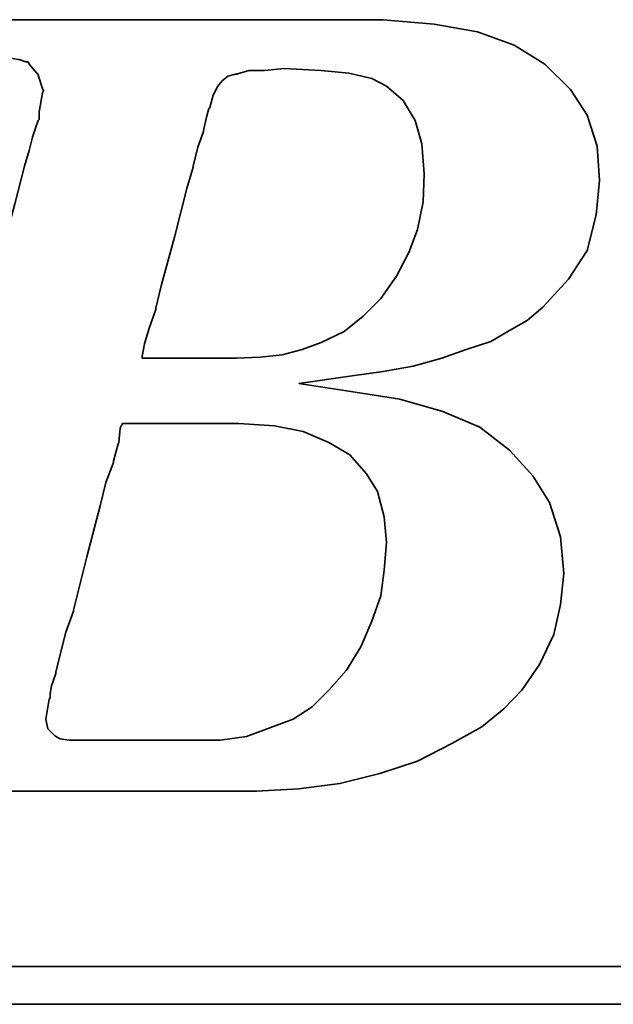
# Model space of a CAD drawing. Extents: x 14 to 593, y 42 to 129.
# Tile 31 of 48: x 162.87 to 164.3, y 87.55 to 89.9. Entities that reach past the tile are written whole.
import ezdxf

# ---------------------------------------------------------------- set-up
doc = ezdxf.new("R2010")
doc.units = 0
doc.header["$LTSCALE"] = 3
doc.header["$MEASUREMENT"] = 0
doc.layers.add('DIM', color=4, linetype='CONTINUOUS')
doc.layers.add('layer 1', color=7, linetype='CONTINUOUS')

# ---------------------------------------------------------------- blocks, each defined once
blk = doc.blocks.new('TBI MOTION logo(完整正式版)')
at = {"layer": 'layer 1', "color": 22, "lineweight": 35}
for points, knots in [([(-64.65375, -6.86375), (-64.65375, -6.86375), (-64.84375, -7.29625), (-64.84375, -7.29625), (-64.84375, -7.29625), (-64.84375, -7.29625), (-64.86875, -7.34375), (-64.86875, -7.34375), (-64.86875, -7.34375), (-64.86875, -7.34375), (-64.86875, -7.36875), (-64.86875, -7.36875), (-64.86875, -7.36875), (-64.86875, -7.36875), (-65.15375, -7.65375), (-65.15375, -7.65375), (-65.15375, -7.65375), (-65.15375, -7.65375), (-65.17875, -7.65375), (-65.17875, -7.65375), (-65.17875, -7.65375), (-65.17875, -7.65375), (-65.20375, -7.67875), (-65.20375, -7.67875), (-65.20375, -7.67875), (-65.20375, -7.67875), (-65.58875, -7.87125), (-65.58875, -7.87125), (-65.58875, -7.87125), (-65.58875, -7.87125), (-65.63375, -7.87125), (-65.63375, -7.87125), (-65.63375, -7.87125), (-65.63375, -7.87125), (-65.65875, -7.89375), (-65.65875, -7.89375), (-65.65875, -7.89375), (-65.65875, -7.89375), (-66.09375, -7.94375), (-66.09375, -7.94375), (-66.09375, -7.94375), (-66.09375, -7.94375), (-66.11375, -7.94375), (-66.11375, -7.94375), (-66.11375, -7.94375), (-66.11375, -7.94375), (-66.16375, -7.94375), (-66.16375, -7.94375), (-66.16375, -7.94375), (-66.16375, -7.94375), (-66.30875, -7.94375), (-66.30875, -7.94375), (-66.30875, -7.94375), (-66.30875, -7.94375), (-66.69375, -7.94375), (-66.69375, -7.94375), (-66.69375, -7.94375), (-66.69375, -7.94375), (-67.07375, -7.94375), (-67.07375, -7.94375), (-67.07375, -7.94375), (-67.07375, -7.94375), (-67.12375, -7.94375), (-67.12375, -7.94375), (-67.12375, -7.94375), (-67.12375, -7.94375), (-67.12375, -7.96625), (-67.12375, -7.96625), (-67.12375, -7.96625), (-67.12375, -7.96625), (-67.14875, -7.99125), (-67.14875, -7.99125), (-67.14875, -7.99125), (-67.14875, -7.99125), (-67.24375, -8.34875), (-67.24375, -8.34875), (-67.24375, -8.34875), (-67.24375, -8.34875), (-67.31375, -8.68625), (-67.31375, -8.68625), (-67.31375, -8.68625), (-67.31375, -8.68625), (-67.26875, -8.68625), (-67.26875, -8.68625), (-67.26875, -8.68625), (-67.26875, -8.68625), (-67.07375, -8.68625), (-67.07375, -8.68625), (-67.07375, -8.68625), (-67.07375, -8.68625), (-66.54875, -8.68625), (-66.54875, -8.68625), (-66.54875, -8.68625), (-66.54875, -8.68625), (-65.82625, -8.68625), (-65.82625, -8.68625), (-65.82625, -8.68625), (-65.82625, -8.68625), (-65.01375, -8.68625), (-65.01375, -8.68625), (-65.01375, -8.68625), (-65.01375, -8.68625), (-64.05375, -8.68625), (-64.05375, -8.68625), (-64.05375, -8.68625), (-64.05375, -8.68625), (-62.08375, -8.68625), (-62.08375, -8.68625), (-62.08375, -8.68625), (-62.08375, -8.68625), (-60.06875, -8.68625), (-60.06875, -8.68625), (-60.06875, -8.68625), (-60.06875, -8.68625), (-59.10875, -8.68625), (-59.10875, -8.68625), (-59.10875, -8.68625), (-59.10875, -8.68625), (-58.29375, -8.68625), (-58.29375, -8.68625), (-58.29375, -8.68625), (-58.29375, -8.68625), (-57.57375, -8.68625), (-57.57375, -8.68625), (-57.57375, -8.68625), (-57.57375, -8.68625), (-57.04875, -8.68625), (-57.04875, -8.68625), (-57.04875, -8.68625), (-57.04875, -8.68625), (-56.85375, -8.68625), (-56.85375, -8.68625), (-56.85375, -8.68625), (-56.85375, -8.68625), (-56.70875, -8.68625), (-56.70875, -8.68625), (-56.70875, -8.68625), (-56.70875, -8.68625), (-56.61375, -8.68625), (-56.61375, -8.68625), (-56.61375, -8.68625), (-56.61375, -8.68625), (-56.56875, -8.68625), (-56.56875, -8.68625), (-56.56875, -8.68625), (-56.56875, -8.68625), (-55.65375, -8.63875), (-55.65375, -8.63875), (-55.65375, -8.63875), (-55.65375, -8.63875), (-54.76875, -8.51875), (-54.76875, -8.51875), (-54.76875, -8.51875), (-54.76875, -8.51875), (-53.90375, -8.30375), (-53.90375, -8.30375), (-53.90375, -8.30375), (-53.90375, -8.30375), (-53.08875, -8.03875), (-53.08875, -8.03875), (-53.08875, -8.03875), (-53.08875, -8.03875), (-52.34375, -7.65375), (-52.34375, -7.65375), (-52.34375, -7.65375), (-52.34375, -7.65375), (-51.69875, -7.29625), (-51.69875, -7.29625), (-51.69875, -7.29625), (-51.69875, -7.29625), (-51.21875, -6.91125), (-51.21875, -6.91125), (-51.21875, -6.91125), (-51.21875, -6.91125), (-50.83375, -6.50375), (-50.83375, -6.50375), (-50.83375, -6.50375), (-50.83375, -6.50375), (-50.44875, -5.94875), (-50.44875, -5.94875), (-50.44875, -5.94875), (-50.44875, -5.94875), (-50.13875, -5.30375), (-50.13875, -5.30375), (-50.13875, -5.30375), (-50.13875, -5.30375), (-49.99375, -4.65375), (-49.99375, -4.65375), (-49.99375, -4.65375), (-49.99375, -4.65375), (-49.92375, -3.98375), (-49.92375, -3.98375), (-49.92375, -3.98375), (-49.92375, -3.98375), (-49.99375, -3.19374), (-49.99375, -3.19374), (-49.99375, -3.19374), (-49.99375, -3.19374), (-50.23374, -2.44874), (-50.23374, -2.44874), (-50.23374, -2.44874), (-50.23374, -2.44874), (-50.59375, -1.87374), (-50.59375, -1.87374), (-50.59375, -1.87374), (-50.59375, -1.87374), (-51.09875, -1.31874), (-51.09875, -1.31874), (-51.09875, -1.31874), (-51.09875, -1.31874), (-51.74375, -0.81875), (-51.74375, -0.81875), (-51.74375, -0.81875), (-51.74375, -0.81875), (-52.53875, -0.48125), (-52.53875, -0.48125), (-52.53875, -0.48125), (-52.53875, -0.48125), (-53.47375, -0.21875), (-53.47375, -0.21875), (-53.47375, -0.21875), (-53.47375, -0.21875), (-54.52875, -0.04874), (-54.52875, -0.04874), (-54.52875, -0.04874), (-54.52875, -0.04874), (-55.65375, 0.12125), (-55.65375, 0.12125), (-55.65375, 0.12125), (-55.65375, 0.12125), (-54.50375, 0.28624), (-54.50375, 0.28624), (-54.50375, 0.28624), (-54.50375, 0.28624), (-53.83375, 0.38124), (-53.83375, 0.38124), (-53.83375, 0.38124), (-53.83375, 0.38124), (-53.18375, 0.50125), (-53.18375, 0.50125), (-53.18375, 0.50125), (-53.18375, 0.50125), (-52.55875, 0.66874), (-52.55875, 0.66874), (-52.55875, 0.66874), (-52.55875, 0.66874), (-52.03375, 0.86124), (-52.03375, 0.86124), (-52.03375, 0.86124), (-52.03375, 0.86124), (-51.50374, 1.03124), (-51.50374, 1.03124), (-51.50374, 1.03124), (-51.50374, 1.03124), (-51.09875, 1.27125), (-51.09875, 1.27125), (-51.09875, 1.27125), (-51.09875, 1.27125), (-50.71375, 1.48624), (-50.71375, 1.48624), (-50.71375, 1.48624), (-50.71375, 1.48624), (-50.37625, 1.77625), (-50.37625, 1.77625), (-50.37625, 1.77625), (-50.37625, 1.77625), (-49.82375, 2.37625), (-49.82375, 2.37625), (-49.82375, 2.37625), (-49.82375, 2.37625), (-49.41875, 2.99625), (-49.41875, 2.99625), (-49.41875, 2.99625), (-49.41875, 2.99625), (-49.22375, 3.76625), (-49.22375, 3.76625), (-49.22375, 3.76625), (-49.22375, 3.76625), (-49.15375, 4.50874), (-49.15375, 4.50874), (-49.15375, 4.50874), (-49.15375, 4.50874), (-49.20375, 5.25125), (-49.20375, 5.25125), (-49.20375, 5.25125), (-49.20375, 5.25125), (-49.41875, 5.92625), (-49.41875, 5.92625), (-49.41875, 5.92625), (-49.41875, 5.92625), (-49.77875, 6.47625), (-49.77875, 6.47625), (-49.77875, 6.47625), (-49.77875, 6.47625), (-50.33125, 7.02624), (-50.33125, 7.02624), (-50.33125, 7.02624), (-50.33125, 7.02624), (-51.00125, 7.43625), (-51.00125, 7.43625), (-51.00125, 7.43625), (-51.00125, 7.43625), (-51.79375, 7.72625), (-51.79375, 7.72625), (-51.79375, 7.72625), (-51.79375, 7.72625), (-52.72875, 7.89124), (-52.72875, 7.89124), (-52.72875, 7.89124), (-52.72875, 7.89124), (-53.83375, 7.98625), (-53.83375, 7.98625), (-53.83375, 7.98625), (-53.83375, 7.98625), (-53.92875, 7.98625), (-53.92875, 7.98625), (-53.92875, 7.98625), (-53.92875, 7.98625), (-54.26375, 7.98625), (-54.26375, 7.98625), (-54.26375, 7.98625), (-54.26375, 7.98625), (-54.74375, 7.98625), (-54.74375, 7.98625), (-54.74375, 7.98625), (-54.74375, 7.98625), (-55.36875, 7.98625), (-55.36875, 7.98625), (-55.36875, 7.98625), (-55.36875, 7.98625), (-56.13375, 7.98625), (-56.13375, 7.98625), (-56.13375, 7.98625), (-56.13375, 7.98625), (-56.94875, 7.98625), (-56.94875, 7.98625), (-56.94875, 7.98625), (-56.94875, 7.98625), (-58.77625, 7.98625), (-58.77625, 7.98625), (-58.77625, 7.98625), (-58.77625, 7.98625), (-60.59875, 7.98625), (-60.59875, 7.98625), (-60.59875, 7.98625), (-60.59875, 7.98625), (-61.41375, 7.98625), (-61.41375, 7.98625), (-61.41375, 7.98625), (-61.41375, 7.98625), (-62.17875, 7.98625), (-62.17875, 7.98625), (-62.17875, 7.98625), (-62.17875, 7.98625), (-62.80375, 7.98625), (-62.80375, 7.98625), (-62.80375, 7.98625), (-62.80375, 7.98625), (-63.30625, 7.98625), (-63.30625, 7.98625), (-63.30625, 7.98625), (-63.30625, 7.98625), (-63.57375, 7.98625), (-63.57375, 7.98625), (-63.57375, 7.98625), (-63.57375, 7.98625), (-63.57375, 7.96375), (-63.57375, 7.96375), (-63.57375, 7.96375), (-63.57375, 7.96375), (-63.59875, 7.94125), (-63.59875, 7.94125), (-63.59875, 7.94125), (-63.59875, 7.94125), (-63.69375, 7.55625), (-63.69375, 7.55625), (-63.69375, 7.55625), (-63.69375, 7.55625), (-63.76375, 7.24624), (-63.76375, 7.24624), (-63.76375, 7.24624), (-63.76375, 7.24624), (-63.23875, 7.24624), (-63.23875, 7.24624), (-63.23875, 7.24624), (-63.23875, 7.24624), (-62.75875, 7.24624), (-62.75875, 7.24624), (-62.75875, 7.24624), (-62.75875, 7.24624), (-62.61125, 7.24624), (-62.61125, 7.24624), (-62.61125, 7.24624), (-62.61125, 7.24624), (-62.56625, 7.24624), (-62.56625, 7.24624), (-62.56625, 7.24624), (-62.56625, 7.24624), (-62.22875, 7.24624), (-62.22875, 7.24624), (-62.22875, 7.24624), (-62.22875, 7.24624), (-62.20375, 7.24624), (-62.20375, 7.24624), (-62.20375, 7.24624), (-62.20375, 7.24624), (-62.17875, 7.21875), (-62.17875, 7.21875), (-62.17875, 7.21875), (-62.17875, 7.21875), (-61.96375, 7.17125), (-61.96375, 7.17125), (-61.96375, 7.17125), (-61.96375, 7.17125), (-61.72375, 7.12624), (-61.72375, 7.12624), (-61.72375, 7.12624), (-61.72375, 7.12624), (-61.70375, 7.12624), (-61.70375, 7.12624), (-61.70375, 7.12624), (-61.70375, 7.12624), (-61.55875, 7.07624), (-61.55875, 7.07624), (-61.55875, 7.07624), (-61.55875, 7.07624), (-61.50875, 7.07624), (-61.50875, 7.07624), (-61.50875, 7.07624), (-61.50875, 7.07624), (-61.48375, 7.02624), (-61.48375, 7.02624), (-61.48375, 7.02624), (-61.48375, 7.02624), (-61.31875, 6.83375), (-61.31875, 6.83375), (-61.31875, 6.83375), (-61.31875, 6.83375), (-61.29375, 6.81125), (-61.29375, 6.81125), (-61.29375, 6.81125), (-61.29375, 6.81125), (-61.29375, 6.78625), (-61.29375, 6.78625), (-61.29375, 6.78625), (-61.29375, 6.78625), (-61.19875, 6.50124), (-61.19875, 6.50124), (-61.19875, 6.50124), (-61.19875, 6.50124), (-61.17375, 6.45124), (-61.17375, 6.45124), (-61.17375, 6.45124), (-61.17375, 6.45124), (-61.19875, 6.40625), (-61.19875, 6.40625), (-61.19875, 6.40625), (-61.19875, 6.40625), (-61.26875, 5.99624), (-61.26875, 5.99624), (-61.26875, 5.99624), (-61.26875, 5.99624), (-61.26875, 5.85125), (-61.26875, 5.85125), (-61.26875, 5.85125), (-61.26875, 5.85125), (-61.26875, 5.82625), (-61.26875, 5.82625), (-61.26875, 5.82625), (-61.26875, 5.82625), (-61.29375, 5.80625), (-61.29375, 5.80625), (-61.29375, 5.80625), (-61.29375, 5.80625), (-61.34125, 5.66125), (-61.34125, 5.66125), (-61.34125, 5.66125), (-61.34125, 5.66125), (-61.41375, 5.44625), (-61.41375, 5.44625), (-61.41375, 5.44625), (-61.41375, 5.44625), (-61.48375, 5.15625), (-61.48375, 5.15625), (-61.48375, 5.15625), (-61.48375, 5.15625), (-61.58375, 4.82124), (-61.58375, 4.82124), (-61.58375, 4.82124), (-61.58375, 4.82124), (-61.79875, 4.00375), (-61.79875, 4.00375), (-61.79875, 4.00375), (-61.79875, 4.00375), (-62.05875, 2.99625), (-62.05875, 2.99625), (-62.05875, 2.99625), (-62.05875, 2.99625), (-62.34875, 1.91625), (-62.34875, 1.91625), (-62.34875, 1.91625), (-62.34875, 1.91625), (-62.97375, -0.41124), (-62.97375, -0.41124), (-62.97375, -0.41124), (-62.97375, -0.41124), (-63.59875, -2.75875), (-63.59875, -2.75875), (-63.59875, -2.75875), (-63.59875, -2.75875), (-63.88375, -3.86374), (-63.88375, -3.86374), (-63.88375, -3.86374), (-63.88375, -3.86374), (-64.14875, -4.82374), (-64.14875, -4.82374), (-64.14875, -4.82374), (-64.14875, -4.82374), (-64.36375, -5.64125), (-64.36375, -5.64125), (-64.36375, -5.64125), (-64.36375, -5.64125), (-64.43625, -5.97625), (-64.43625, -5.97625), (-64.43625, -5.97625), (-64.43625, -5.97625), (-64.50875, -6.28625), (-64.50875, -6.28625), (-64.50875, -6.28625), (-64.50875, -6.28625), (-64.50875, -6.30875), (-64.50875, -6.30875), (-64.50875, -6.30875), (-64.50875, -6.30875), (-64.57875, -6.50375), (-64.57875, -6.50375), (-64.57875, -6.50375), (-64.57875, -6.50375), (-64.62875, -6.69625), (-64.62875, -6.69625), (-64.62875, -6.69625), (-64.62875, -6.69625), (-64.62875, -6.76875), (-64.62875, -6.76875), (-64.62875, -6.76875), (-64.62875, -6.76875), (-64.62875, -6.81375), (-64.62875, -6.81375), (-64.62875, -6.81375), (-64.62875, -6.81375), (-64.62875, -6.83875), (-64.62875, -6.83875), (-64.62875, -6.83875), (-64.62875, -6.83875), (-64.65375, -6.86375), (-64.65375, -6.86375)], [0, 0, 0, 0, 0.00719424, 0.00719424, 0.00719424, 0.00719424, 0.01438849, 0.01438849, 0.01438849, 0.01438849, 0.02158273, 0.02158273, 0.02158273, 0.02158273, 0.02877698, 0.02877698, 0.02877698, 0.02877698, 0.03597122, 0.03597122, 0.03597122, 0.03597122, 0.04316547, 0.04316547, 0.04316547, 0.04316547, 0.05035971, 0.05035971, 0.05035971, 0.05035971, 0.05755396, 0.05755396, 0.05755396, 0.05755396, 0.0647482, 0.0647482, 0.0647482, 0.0647482, 0.07194245, 0.07194245, 0.07194245, 0.07194245, 0.07913669, 0.07913669, 0.07913669, 0.07913669, 0.08633094, 0.08633094, 0.08633094, 0.08633094, 0.09352518, 0.09352518, 0.09352518, 0.09352518, 0.10071942, 0.10071942, 0.10071942, 0.10071942, 0.10791367, 0.10791367, 0.10791367, 0.10791367, 0.11510791, 0.11510791, 0.11510791, 0.11510791, 0.12230216, 0.12230216, 0.12230216, 0.12230216, 0.1294964, 0.1294964, 0.1294964, 0.1294964, 0.13669065, 0.13669065, 0.13669065, 0.13669065, 0.14388489, 0.14388489, 0.14388489, 0.14388489, 0.15107914, 0.15107914, 0.15107914, 0.15107914, 0.15827338, 0.15827338, 0.15827338, 0.15827338, 0.16546763, 0.16546763, 0.16546763, 0.16546763, 0.17266187, 0.17266187, 0.17266187, 0.17266187, 0.17985612, 0.17985612, 0.17985612, 0.17985612, 0.18705036, 0.18705036, 0.18705036, 0.18705036, 0.1942446, 0.1942446, 0.1942446, 0.1942446, 0.20143885, 0.20143885, 0.20143885, 0.20143885, 0.20863309, 0.20863309, 0.20863309, 0.20863309, 0.21582734, 0.21582734, 0.21582734, 0.21582734, 0.22302158, 0.22302158, 0.22302158, 0.22302158, 0.23021583, 0.23021583, 0.23021583, 0.23021583, 0.23741007, 0.23741007, 0.23741007, 0.23741007, 0.24460432, 0.24460432, 0.24460432, 0.24460432, 0.25179856, 0.25179856, 0.25179856, 0.25179856, 0.25899281, 0.25899281, 0.25899281, 0.25899281, 0.26618705, 0.26618705, 0.26618705, 0.26618705, 0.27338129, 0.27338129, 0.27338129, 0.27338129, 0.28057554, 0.28057554, 0.28057554, 0.28057554, 0.28776978, 0.28776978, 0.28776978, 0.28776978, 0.29496403, 0.29496403, 0.29496403, 0.29496403, 0.30215827, 0.30215827, 0.30215827, 0.30215827, 0.30935252, 0.30935252, 0.30935252, 0.30935252, 0.31654676, 0.31654676, 0.31654676, 0.31654676, 0.32374101, 0.32374101, 0.32374101, 0.32374101, 0.33093525, 0.33093525, 0.33093525, 0.33093525, 0.3381295, 0.3381295, 0.3381295, 0.3381295, 0.34532374, 0.34532374, 0.34532374, 0.34532374, 0.35251799, 0.35251799, 0.35251799, 0.35251799, 0.35971223, 0.35971223, 0.35971223, 0.35971223, 0.36690647, 0.36690647, 0.36690647, 0.36690647, 0.37410072, 0.37410072, 0.37410072, 0.37410072, 0.38129496, 0.38129496, 0.38129496, 0.38129496, 0.38848921, 0.38848921, 0.38848921, 0.38848921, 0.39568345, 0.39568345, 0.39568345, 0.39568345, 0.4028777, 0.4028777, 0.4028777, 0.4028777, 0.41007194, 0.41007194, 0.41007194, 0.41007194, 0.41726619, 0.41726619, 0.41726619, 0.41726619, 0.42446043, 0.42446043, 0.42446043, 0.42446043, 0.43165468, 0.43165468, 0.43165468, 0.43165468, 0.43884892, 0.43884892, 0.43884892, 0.43884892, 0.44604317, 0.44604317, 0.44604317, 0.44604317, 0.45323741, 0.45323741, 0.45323741, 0.45323741, 0.46043165, 0.46043165, 0.46043165, 0.46043165, 0.4676259, 0.4676259, 0.4676259, 0.4676259, 0.47482014, 0.47482014, 0.47482014, 0.47482014, 0.48201439, 0.48201439, 0.48201439, 0.48201439, 0.48920863, 0.48920863, 0.48920863, 0.48920863, 0.49640288, 0.49640288, 0.49640288, 0.49640288, 0.50359712, 0.50359712, 0.50359712, 0.50359712, 0.51079137, 0.51079137, 0.51079137, 0.51079137, 0.51798561, 0.51798561, 0.51798561, 0.51798561, 0.52517986, 0.52517986, 0.52517986, 0.52517986, 0.5323741, 0.5323741, 0.5323741, 0.5323741, 0.53956835, 0.53956835, 0.53956835, 0.53956835, 0.54676259, 0.54676259, 0.54676259, 0.54676259, 0.55395683, 0.55395683, 0.55395683, 0.55395683, 0.56115108, 0.56115108, 0.56115108, 0.56115108, 0.56834532, 0.56834532, 0.56834532, 0.56834532, 0.57553957, 0.57553957, 0.57553957, 0.57553957, 0.58273381, 0.58273381, 0.58273381, 0.58273381, 0.58992806, 0.58992806, 0.58992806, 0.58992806, 0.5971223, 0.5971223, 0.5971223, 0.5971223, 0.60431655, 0.60431655, 0.60431655, 0.60431655, 0.61151079, 0.61151079, 0.61151079, 0.61151079, 0.61870504, 0.61870504, 0.61870504, 0.61870504, 0.62589928, 0.62589928, 0.62589928, 0.62589928, 0.63309353, 0.63309353, 0.63309353, 0.63309353, 0.64028777, 0.64028777, 0.64028777, 0.64028777, 0.64748201, 0.64748201, 0.64748201, 0.64748201, 0.65467626, 0.65467626, 0.65467626, 0.65467626, 0.6618705, 0.6618705, 0.6618705, 0.6618705, 0.66906475, 0.66906475, 0.66906475, 0.66906475, 0.67625899, 0.67625899, 0.67625899, 0.67625899, 0.68345324, 0.68345324, 0.68345324, 0.68345324, 0.69064748, 0.69064748, 0.69064748, 0.69064748, 0.69784173, 0.69784173, 0.69784173, 0.69784173, 0.70503597, 0.70503597, 0.70503597, 0.70503597, 0.71223022, 0.71223022, 0.71223022, 0.71223022, 0.71942446, 0.71942446, 0.71942446, 0.71942446, 0.72661871, 0.72661871, 0.72661871, 0.72661871, 0.73381295, 0.73381295, 0.73381295, 0.73381295, 0.74100719, 0.74100719, 0.74100719, 0.74100719, 0.74820144, 0.74820144, 0.74820144, 0.74820144, 0.75539568, 0.75539568, 0.75539568, 0.75539568, 0.76258993, 0.76258993, 0.76258993, 0.76258993, 0.76978417, 0.76978417, 0.76978417, 0.76978417, 0.77697842, 0.77697842, 0.77697842, 0.77697842, 0.78417266, 0.78417266, 0.78417266, 0.78417266, 0.79136691, 0.79136691, 0.79136691, 0.79136691, 0.79856115, 0.79856115, 0.79856115, 0.79856115, 0.8057554, 0.8057554, 0.8057554, 0.8057554, 0.81294964, 0.81294964, 0.81294964, 0.81294964, 0.82014388, 0.82014388, 0.82014388, 0.82014388, 0.82733813, 0.82733813, 0.82733813, 0.82733813, 0.83453237, 0.83453237, 0.83453237, 0.83453237, 0.84172662, 0.84172662, 0.84172662, 0.84172662, 0.84892086, 0.84892086, 0.84892086, 0.84892086, 0.85611511, 0.85611511, 0.85611511, 0.85611511, 0.86330935, 0.86330935, 0.86330935, 0.86330935, 0.8705036, 0.8705036, 0.8705036, 0.8705036, 0.87769784, 0.87769784, 0.87769784, 0.87769784, 0.88489209, 0.88489209, 0.88489209, 0.88489209, 0.89208633, 0.89208633, 0.89208633, 0.89208633, 0.89928058, 0.89928058, 0.89928058, 0.89928058, 0.90647482, 0.90647482, 0.90647482, 0.90647482, 0.91366906, 0.91366906, 0.91366906, 0.91366906, 0.92086331, 0.92086331, 0.92086331, 0.92086331, 0.92805755, 0.92805755, 0.92805755, 0.92805755, 0.9352518, 0.9352518, 0.9352518, 0.9352518, 0.94244604, 0.94244604, 0.94244604, 0.94244604, 0.94964029, 0.94964029, 0.94964029, 0.94964029, 0.95683453, 0.95683453, 0.95683453, 0.95683453, 0.96402878, 0.96402878, 0.96402878, 0.96402878, 0.97122302, 0.97122302, 0.97122302, 0.97122302, 0.97841727, 0.97841727, 0.97841727, 0.97841727, 0.98561151, 0.98561151, 0.98561151, 0.98561151, 0.99280576, 0.99280576, 0.99280576, 0.99280576, 1, 1, 1, 1]), ([(-57.50375, 6.35625), (-57.50375, 6.35625), (-57.57375, 6.11625), (-57.57375, 6.11625), (-57.57375, 6.11625), (-57.57375, 6.11625), (-57.57375, 6.09125), (-57.57375, 6.09125), (-57.57375, 6.09125), (-57.57375, 6.09125), (-57.59875, 6.06625), (-57.59875, 6.06625), (-57.59875, 6.06625), (-57.59875, 6.06625), (-57.64875, 5.87625), (-57.64875, 5.87625), (-57.64875, 5.87625), (-57.64875, 5.87625), (-57.71875, 5.58875), (-57.71875, 5.58875), (-57.71875, 5.58875), (-57.71875, 5.58875), (-57.71875, 5.56625), (-57.71875, 5.56625), (-57.71875, 5.56625), (-57.71875, 5.56625), (-57.83875, 5.23125), (-57.83875, 5.23125), (-57.83875, 5.23125), (-57.83875, 5.23125), (-57.93625, 4.82124), (-57.93625, 4.82124), (-57.93625, 4.82124), (-57.93625, 4.82124), (-57.93625, 4.79624), (-57.93625, 4.79624), (-57.93625, 4.79624), (-57.93625, 4.79624), (-58.07875, 4.34125), (-58.07875, 4.34125), (-58.07875, 4.34125), (-58.07875, 4.34125), (-58.34375, 3.28625), (-58.34375, 3.28625), (-58.34375, 3.28625), (-58.34375, 3.28625), (-58.62875, 2.23124), (-58.62875, 2.23124), (-58.62875, 2.23124), (-58.62875, 2.23124), (-58.74875, 1.75125), (-58.74875, 1.75125), (-58.74875, 1.75125), (-58.74875, 1.75125), (-58.74875, 1.72625), (-58.74875, 1.72625), (-58.74875, 1.72625), (-58.74875, 1.72625), (-58.89375, 1.31625), (-58.89375, 1.31625), (-58.89375, 1.31625), (-58.89375, 1.31625), (-58.98875, 0.98124), (-58.98875, 0.98124), (-58.98875, 0.98124), (-58.98875, 0.98124), (-59.03875, 0.71625), (-59.03875, 0.71625), (-59.03875, 0.71625), (-59.03875, 0.71625), (-59.03875, 0.66874), (-59.03875, 0.66874), (-59.03875, 0.66874), (-59.03875, 0.66874), (-58.91875, 0.66874), (-58.91875, 0.66874), (-58.91875, 0.66874), (-58.91875, 0.66874), (-58.53375, 0.66874), (-58.53375, 0.66874), (-58.53375, 0.66874), (-58.53375, 0.66874), (-58.10375, 0.66874), (-58.10375, 0.66874), (-58.10375, 0.66874), (-58.10375, 0.66874), (-57.66875, 0.66874), (-57.66875, 0.66874), (-57.66875, 0.66874), (-57.66875, 0.66874), (-57.33375, 0.66874), (-57.33375, 0.66874), (-57.33375, 0.66874), (-57.33375, 0.66874), (-57.09375, 0.66874), (-57.09375, 0.66874), (-57.09375, 0.66874), (-57.09375, 0.66874), (-56.99875, 0.66874), (-56.99875, 0.66874), (-56.99875, 0.66874), (-56.99875, 0.66874), (-56.49375, 0.69374), (-56.49375, 0.69374), (-56.49375, 0.69374), (-56.49375, 0.69374), (-56.01375, 0.74374), (-56.01375, 0.74374), (-56.01375, 0.74374), (-56.01375, 0.74374), (-55.58375, 0.86124), (-55.58375, 0.86124), (-55.58375, 0.86124), (-55.58375, 0.86124), (-55.17375, 1.00624), (-55.17375, 1.00624), (-55.17375, 1.00624), (-55.17375, 1.00624), (-54.67375, 1.24625), (-54.67375, 1.24625), (-54.67375, 1.24625), (-54.67375, 1.24625), (-54.26375, 1.58124), (-54.26375, 1.58124), (-54.26375, 1.58124), (-54.26375, 1.58124), (-53.87875, 1.96374), (-53.87875, 1.96374), (-53.87875, 1.96374), (-53.87875, 1.96374), (-53.54375, 2.44625), (-53.54375, 2.44625), (-53.54375, 2.44625), (-53.54375, 2.44625), (-53.27875, 2.95125), (-53.27875, 2.95125), (-53.27875, 2.95125), (-53.27875, 2.95125), (-53.08875, 3.45124), (-53.08875, 3.45124), (-53.08875, 3.45124), (-53.08875, 3.45124), (-52.96875, 4.05124), (-52.96875, 4.05124), (-52.96875, 4.05124), (-52.96875, 4.05124), (-52.94375, 4.65125), (-52.94375, 4.65125), (-52.94375, 4.65125), (-52.94375, 4.65125), (-52.99375, 5.30125), (-52.99375, 5.30125), (-52.99375, 5.30125), (-52.99375, 5.30125), (-53.13875, 5.80625), (-53.13875, 5.80625), (-53.13875, 5.80625), (-53.13875, 5.80625), (-53.39875, 6.23625), (-53.39875, 6.23625), (-53.39875, 6.23625), (-53.39875, 6.23625), (-53.75875, 6.54875), (-53.75875, 6.54875), (-53.75875, 6.54875), (-53.75875, 6.54875), (-54.07375, 6.71625), (-54.07375, 6.71625), (-54.07375, 6.71625), (-54.07375, 6.71625), (-54.57375, 6.83375), (-54.57375, 6.83375), (-54.57375, 6.83375), (-54.57375, 6.83375), (-55.17375, 6.88625), (-55.17375, 6.88625), (-55.17375, 6.88625), (-55.17375, 6.88625), (-55.96875, 6.93125), (-55.96875, 6.93125), (-55.96875, 6.93125), (-55.96875, 6.93125), (-56.39875, 6.88625), (-56.39875, 6.88625), (-56.39875, 6.88625), (-56.39875, 6.88625), (-56.42125, 6.88625), (-56.42125, 6.88625), (-56.42125, 6.88625), (-56.42125, 6.88625), (-56.73375, 6.88625), (-56.73375, 6.88625), (-56.73375, 6.88625), (-56.73375, 6.88625), (-56.99875, 6.81125), (-56.99875, 6.81125), (-56.99875, 6.81125), (-56.99875, 6.81125), (-57.02375, 6.81125), (-57.02375, 6.81125), (-57.02375, 6.81125), (-57.02375, 6.81125), (-57.18875, 6.76625), (-57.18875, 6.76625), (-57.18875, 6.76625), (-57.18875, 6.76625), (-57.30875, 6.66625), (-57.30875, 6.66625), (-57.30875, 6.66625), (-57.30875, 6.66625), (-57.40875, 6.54875), (-57.40875, 6.54875), (-57.40875, 6.54875), (-57.40875, 6.54875), (-57.50375, 6.35625), (-57.50375, 6.35625)], [0, 0, 0, 0, 0.01851852, 0.01851852, 0.01851852, 0.01851852, 0.03703704, 0.03703704, 0.03703704, 0.03703704, 0.05555556, 0.05555556, 0.05555556, 0.05555556, 0.07407407, 0.07407407, 0.07407407, 0.07407407, 0.09259259, 0.09259259, 0.09259259, 0.09259259, 0.11111111, 0.11111111, 0.11111111, 0.11111111, 0.12962963, 0.12962963, 0.12962963, 0.12962963, 0.14814815, 0.14814815, 0.14814815, 0.14814815, 0.16666667, 0.16666667, 0.16666667, 0.16666667, 0.18518519, 0.18518519, 0.18518519, 0.18518519, 0.2037037, 0.2037037, 0.2037037, 0.2037037, 0.22222222, 0.22222222, 0.22222222, 0.22222222, 0.24074074, 0.24074074, 0.24074074, 0.24074074, 0.25925926, 0.25925926, 0.25925926, 0.25925926, 0.27777778, 0.27777778, 0.27777778, 0.27777778, 0.2962963, 0.2962963, 0.2962963, 0.2962963, 0.31481481, 0.31481481, 0.31481481, 0.31481481, 0.33333333, 0.33333333, 0.33333333, 0.33333333, 0.35185185, 0.35185185, 0.35185185, 0.35185185, 0.37037037, 0.37037037, 0.37037037, 0.37037037, 0.38888889, 0.38888889, 0.38888889, 0.38888889, 0.40740741, 0.40740741, 0.40740741, 0.40740741, 0.42592593, 0.42592593, 0.42592593, 0.42592593, 0.44444444, 0.44444444, 0.44444444, 0.44444444, 0.46296296, 0.46296296, 0.46296296, 0.46296296, 0.48148148, 0.48148148, 0.48148148, 0.48148148, 0.5, 0.5, 0.5, 0.5, 0.51851852, 0.51851852, 0.51851852, 0.51851852, 0.53703704, 0.53703704, 0.53703704, 0.53703704, 0.55555556, 0.55555556, 0.55555556, 0.55555556, 0.57407407, 0.57407407, 0.57407407, 0.57407407, 0.59259259, 0.59259259, 0.59259259, 0.59259259, 0.61111111, 0.61111111, 0.61111111, 0.61111111, 0.62962963, 0.62962963, 0.62962963, 0.62962963, 0.64814815, 0.64814815, 0.64814815, 0.64814815, 0.66666667, 0.66666667, 0.66666667, 0.66666667, 0.68518519, 0.68518519, 0.68518519, 0.68518519, 0.7037037, 0.7037037, 0.7037037, 0.7037037, 0.72222222, 0.72222222, 0.72222222, 0.72222222, 0.74074074, 0.74074074, 0.74074074, 0.74074074, 0.75925926, 0.75925926, 0.75925926, 0.75925926, 0.77777778, 0.77777778, 0.77777778, 0.77777778, 0.7962963, 0.7962963, 0.7962963, 0.7962963, 0.81481481, 0.81481481, 0.81481481, 0.81481481, 0.83333333, 0.83333333, 0.83333333, 0.83333333, 0.85185185, 0.85185185, 0.85185185, 0.85185185, 0.87037037, 0.87037037, 0.87037037, 0.87037037, 0.88888889, 0.88888889, 0.88888889, 0.88888889, 0.90740741, 0.90740741, 0.90740741, 0.90740741, 0.92592593, 0.92592593, 0.92592593, 0.92592593, 0.94444444, 0.94444444, 0.94444444, 0.94444444, 0.96296296, 0.96296296, 0.96296296, 0.96296296, 0.98148148, 0.98148148, 0.98148148, 0.98148148, 1, 1, 1, 1]), ([(-61.03125, -6.57375), (-61.03125, -6.57375), (-61.03125, -6.67125), (-61.03125, -6.67125), (-61.03125, -6.67125), (-61.03125, -6.67125), (-61.05375, -6.69625), (-61.05375, -6.69625), (-61.05375, -6.69625), (-61.05375, -6.69625), (-61.12375, -7.12875), (-61.12375, -7.12875), (-61.12375, -7.12875), (-61.12375, -7.12875), (-61.07875, -7.34375), (-61.07875, -7.34375), (-61.07875, -7.34375), (-61.07875, -7.34375), (-60.93375, -7.48875), (-60.93375, -7.48875), (-60.93375, -7.48875), (-60.93375, -7.48875), (-60.81375, -7.55625), (-60.81375, -7.55625), (-60.81375, -7.55625), (-60.81375, -7.55625), (-60.62375, -7.58375), (-60.62375, -7.58375), (-60.62375, -7.58375), (-60.62375, -7.58375), (-60.30875, -7.58375), (-60.30875, -7.58375), (-60.30875, -7.58375), (-60.30875, -7.58375), (-59.97375, -7.58375), (-59.97375, -7.58375), (-59.97375, -7.58375), (-59.97375, -7.58375), (-59.87875, -7.58375), (-59.87875, -7.58375), (-59.87875, -7.58375), (-59.87875, -7.58375), (-59.63625, -7.58375), (-59.63625, -7.58375), (-59.63625, -7.58375), (-59.63625, -7.58375), (-58.96875, -7.58375), (-58.96875, -7.58375), (-58.96875, -7.58375), (-58.96875, -7.58375), (-58.29375, -7.58375), (-58.29375, -7.58375), (-58.29375, -7.58375), (-58.29375, -7.58375), (-58.05375, -7.58375), (-58.05375, -7.58375), (-58.05375, -7.58375), (-58.05375, -7.58375), (-57.98375, -7.58375), (-57.98375, -7.58375), (-57.98375, -7.58375), (-57.98375, -7.58375), (-57.35875, -7.58375), (-57.35875, -7.58375), (-57.35875, -7.58375), (-57.35875, -7.58375), (-56.78375, -7.50875), (-56.78375, -7.50875), (-56.78375, -7.50875), (-56.78375, -7.50875), (-56.27875, -7.31875), (-56.27875, -7.31875), (-56.27875, -7.31875), (-56.27875, -7.31875), (-55.77375, -7.12875), (-55.77375, -7.12875), (-55.77375, -7.12875), (-55.77375, -7.12875), (-55.36875, -6.86375), (-55.36875, -6.86375), (-55.36875, -6.86375), (-55.36875, -6.86375), (-55.00875, -6.50375), (-55.00875, -6.50375), (-55.00875, -6.50375), (-55.00875, -6.50375), (-54.62375, -6.06875), (-54.62375, -6.06875), (-54.62375, -6.06875), (-54.62375, -6.06875), (-54.31375, -5.56875), (-54.31375, -5.56875), (-54.31375, -5.56875), (-54.31375, -5.56875), (-54.07375, -5.01625), (-54.07375, -5.01625), (-54.07375, -5.01625), (-54.07375, -5.01625), (-53.87875, -4.46374), (-53.87875, -4.46374), (-53.87875, -4.46374), (-53.87875, -4.46374), (-53.80875, -3.91375), (-53.80875, -3.91375), (-53.80875, -3.91375), (-53.80875, -3.91375), (-53.75875, -3.31375), (-53.75875, -3.31375), (-53.75875, -3.31375), (-53.75875, -3.31375), (-53.80875, -2.75875), (-53.80875, -2.75875), (-53.80875, -2.75875), (-53.80875, -2.75875), (-53.95375, -2.20875), (-53.95375, -2.20875), (-53.95375, -2.20875), (-53.95375, -2.20875), (-54.19375, -1.82625), (-54.19375, -1.82625), (-54.19375, -1.82625), (-54.19375, -1.82625), (-54.55375, -1.41875), (-54.55375, -1.41875), (-54.55375, -1.41875), (-54.55375, -1.41875), (-55.00875, -1.15125), (-55.00875, -1.15125), (-55.00875, -1.15125), (-55.00875, -1.15125), (-55.56125, -0.91375), (-55.56125, -0.91375), (-55.56125, -0.91375), (-55.56125, -0.91375), (-56.18125, -0.79375), (-56.18125, -0.79375), (-56.18125, -0.79375), (-56.18125, -0.79375), (-56.94875, -0.74374), (-56.94875, -0.74374), (-56.94875, -0.74374), (-56.94875, -0.74374), (-56.99875, -0.74374), (-56.99875, -0.74374), (-56.99875, -0.74374), (-56.99875, -0.74374), (-57.09375, -0.74374), (-57.09375, -0.74374), (-57.09375, -0.74374), (-57.09375, -0.74374), (-57.38375, -0.74374), (-57.38375, -0.74374), (-57.38375, -0.74374), (-57.38375, -0.74374), (-57.76875, -0.74374), (-57.76875, -0.74374), (-57.76875, -0.74374), (-57.76875, -0.74374), (-58.24625, -0.74374), (-58.24625, -0.74374), (-58.24625, -0.74374), (-58.24625, -0.74374), (-58.72875, -0.74374), (-58.72875, -0.74374), (-58.72875, -0.74374), (-58.72875, -0.74374), (-59.20875, -0.74374), (-59.20875, -0.74374), (-59.20875, -0.74374), (-59.20875, -0.74374), (-59.46875, -0.74374), (-59.46875, -0.74374), (-59.46875, -0.74374), (-59.46875, -0.74374), (-59.51625, -0.83875), (-59.51625, -0.83875), (-59.51625, -0.83875), (-59.51625, -0.83875), (-59.54375, -1.15125), (-59.54375, -1.15125), (-59.54375, -1.15125), (-59.54375, -1.15125), (-59.56375, -1.17874), (-59.56375, -1.17874), (-59.56375, -1.17874), (-59.56375, -1.17874), (-59.66375, -1.55875), (-59.66375, -1.55875), (-59.66375, -1.55875), (-59.66375, -1.55875), (-59.66375, -1.58375), (-59.66375, -1.58375), (-59.66375, -1.58375), (-59.66375, -1.58375), (-59.82875, -2.01874), (-59.82875, -2.01874), (-59.82875, -2.01874), (-59.82875, -2.01874), (-59.94875, -2.52125), (-59.94875, -2.52125), (-59.94875, -2.52125), (-59.94875, -2.52125), (-60.23875, -3.62375), (-60.23875, -3.62375), (-60.23875, -3.62375), (-60.23875, -3.62375), (-60.52375, -4.77624), (-60.52375, -4.77624), (-60.52375, -4.77624), (-60.52375, -4.77624), (-60.52375, -4.79874), (-60.52375, -4.79874), (-60.52375, -4.79874), (-60.52375, -4.79874), (-60.69125, -5.25375), (-60.69125, -5.25375), (-60.69125, -5.25375), (-60.69125, -5.25375), (-60.81375, -5.73625), (-60.81375, -5.73625), (-60.81375, -5.73625), (-60.81375, -5.73625), (-60.90875, -6.11875), (-60.90875, -6.11875), (-60.90875, -6.11875), (-60.90875, -6.11875), (-60.90875, -6.14375), (-60.90875, -6.14375), (-60.90875, -6.14375), (-60.90875, -6.14375), (-61.00375, -6.40875), (-61.00375, -6.40875), (-61.00375, -6.40875), (-61.00375, -6.40875), (-61.03125, -6.57375), (-61.03125, -6.57375)], [0, 0, 0, 0, 0.01694915, 0.01694915, 0.01694915, 0.01694915, 0.03389831, 0.03389831, 0.03389831, 0.03389831, 0.05084746, 0.05084746, 0.05084746, 0.05084746, 0.06779661, 0.06779661, 0.06779661, 0.06779661, 0.08474576, 0.08474576, 0.08474576, 0.08474576, 0.10169492, 0.10169492, 0.10169492, 0.10169492, 0.11864407, 0.11864407, 0.11864407, 0.11864407, 0.13559322, 0.13559322, 0.13559322, 0.13559322, 0.15254237, 0.15254237, 0.15254237, 0.15254237, 0.16949153, 0.16949153, 0.16949153, 0.16949153, 0.18644068, 0.18644068, 0.18644068, 0.18644068, 0.20338983, 0.20338983, 0.20338983, 0.20338983, 0.22033898, 0.22033898, 0.22033898, 0.22033898, 0.23728814, 0.23728814, 0.23728814, 0.23728814, 0.25423729, 0.25423729, 0.25423729, 0.25423729, 0.27118644, 0.27118644, 0.27118644, 0.27118644, 0.28813559, 0.28813559, 0.28813559, 0.28813559, 0.30508475, 0.30508475, 0.30508475, 0.30508475, 0.3220339, 0.3220339, 0.3220339, 0.3220339, 0.33898305, 0.33898305, 0.33898305, 0.33898305, 0.3559322, 0.3559322, 0.3559322, 0.3559322, 0.37288136, 0.37288136, 0.37288136, 0.37288136, 0.38983051, 0.38983051, 0.38983051, 0.38983051, 0.40677966, 0.40677966, 0.40677966, 0.40677966, 0.42372881, 0.42372881, 0.42372881, 0.42372881, 0.44067797, 0.44067797, 0.44067797, 0.44067797, 0.45762712, 0.45762712, 0.45762712, 0.45762712, 0.47457627, 0.47457627, 0.47457627, 0.47457627, 0.49152542, 0.49152542, 0.49152542, 0.49152542, 0.50847458, 0.50847458, 0.50847458, 0.50847458, 0.52542373, 0.52542373, 0.52542373, 0.52542373, 0.54237288, 0.54237288, 0.54237288, 0.54237288, 0.55932203, 0.55932203, 0.55932203, 0.55932203, 0.57627119, 0.57627119, 0.57627119, 0.57627119, 0.59322034, 0.59322034, 0.59322034, 0.59322034, 0.61016949, 0.61016949, 0.61016949, 0.61016949, 0.62711864, 0.62711864, 0.62711864, 0.62711864, 0.6440678, 0.6440678, 0.6440678, 0.6440678, 0.66101695, 0.66101695, 0.66101695, 0.66101695, 0.6779661, 0.6779661, 0.6779661, 0.6779661, 0.69491525, 0.69491525, 0.69491525, 0.69491525, 0.71186441, 0.71186441, 0.71186441, 0.71186441, 0.72881356, 0.72881356, 0.72881356, 0.72881356, 0.74576271, 0.74576271, 0.74576271, 0.74576271, 0.76271186, 0.76271186, 0.76271186, 0.76271186, 0.77966102, 0.77966102, 0.77966102, 0.77966102, 0.79661017, 0.79661017, 0.79661017, 0.79661017, 0.81355932, 0.81355932, 0.81355932, 0.81355932, 0.83050847, 0.83050847, 0.83050847, 0.83050847, 0.84745763, 0.84745763, 0.84745763, 0.84745763, 0.86440678, 0.86440678, 0.86440678, 0.86440678, 0.88135593, 0.88135593, 0.88135593, 0.88135593, 0.89830508, 0.89830508, 0.89830508, 0.89830508, 0.91525424, 0.91525424, 0.91525424, 0.91525424, 0.93220339, 0.93220339, 0.93220339, 0.93220339, 0.94915254, 0.94915254, 0.94915254, 0.94915254, 0.96610169, 0.96610169, 0.96610169, 0.96610169, 0.98305085, 0.98305085, 0.98305085, 0.98305085, 1, 1, 1, 1]), ([(75.90875, -9.47875), (75.90875, -9.47875), (75.90875, -12.28625), (75.90875, -12.28625), (75.90875, -12.28625), (75.90875, -12.28625), (75.90875, -12.47875), (75.90875, -12.47875), (75.90875, -12.47875), (75.90875, -12.47875), (75.71625, -12.47875), (75.71625, -12.47875), (75.71625, -12.47875), (75.71625, -12.47875), (-88.32875, -12.47875), (-88.32875, -12.47875), (-88.32875, -12.47875), (-88.32875, -12.47875), (-88.32875, -13.29375), (-88.32875, -13.29375), (-88.32875, -13.29375), (-88.32875, -13.29375), (82.89125, -13.29375), (82.89125, -13.29375), (82.89125, -13.29375), (82.89125, -13.29375), (75.90875, -9.47875), (75.90875, -9.47875)], [0, 0, 0, 0, 0.14285714, 0.14285714, 0.14285714, 0.14285714, 0.28571429, 0.28571429, 0.28571429, 0.28571429, 0.42857143, 0.42857143, 0.42857143, 0.42857143, 0.57142857, 0.57142857, 0.57142857, 0.57142857, 0.71428571, 0.71428571, 0.71428571, 0.71428571, 0.85714286, 0.85714286, 0.85714286, 0.85714286, 1, 1, 1, 1])]:
    blk.add_open_spline(points, degree=3, knots=knots, dxfattribs=at)

msp = doc.modelspace()

# ---------------------------------------------------------------- block references
at = {"layer": 'DIM', "color": 7, "xscale": 0.1106772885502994, "yscale": 0.1106772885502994, "zscale": 0.1106772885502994}
msp.add_blockref('TBI MOTION logo(完整正式版)', (169.7024, 89.0165), dxfattribs=at)

doc.saveas('drawing.dxf')
